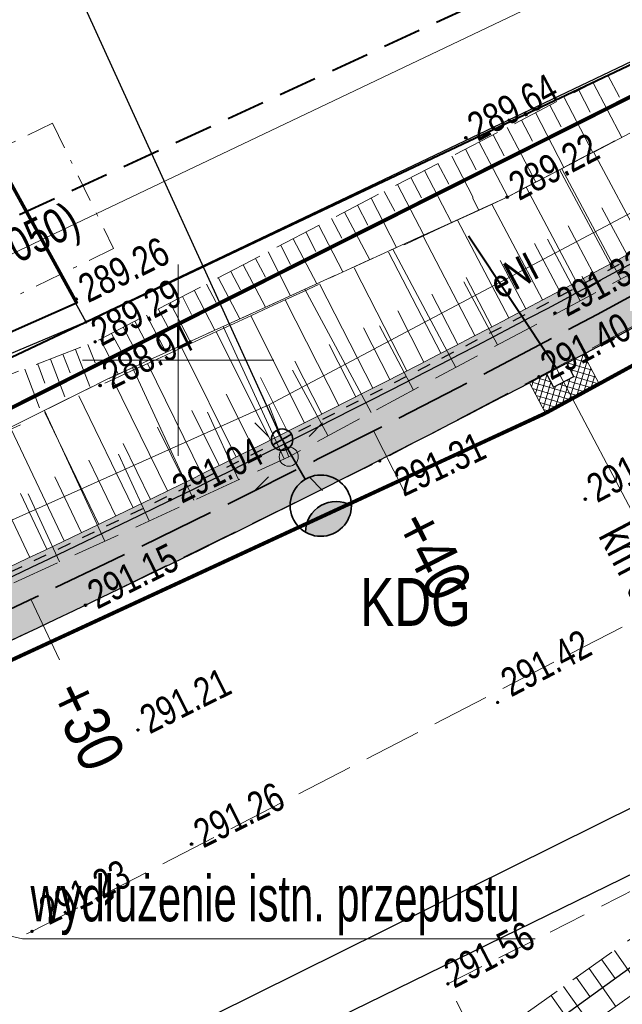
# Model space of a CAD drawing. Header units: metres. Extents: x 7437397 to 7437781, y 5556608 to 5556944.
# Tile 17 of 58: x 7437546 to 7437562, y 5556683 to 5556709. Entities that reach past the tile are written whole.
import ezdxf
from ezdxf.enums import TextEntityAlignment as Align

# ---------------------------------------------------------------- set-up
doc = ezdxf.new("R2010")
doc.units = ezdxf.units.M
doc.header["$MEASUREMENT"] = 0
for name, pattern in [('0.5_0.5', [1.5, 0.5, -0.5, 0.5]), ('314-500', [2.5, 2, -0.5]), ('BUBZ01-500', [1.75, 1.25, -0.5]), ('DGN Style 2', [6.14715, 3.68829, -2.45886]), ('DGN Style 3', [8.60601, 6.14715, -2.45886]), ('DGN Style 4', [0.717182, 0.358367, -0.179184, 0.000447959, -0.179184]), ('EGBU01-500', [1, 0.5, -0.5]), ('KTCR02-500', [1.5, 1, -0.5]), ('KTJZ01-500', [2, 1.5, -0.5])]:
    doc.linetypes.add(name, pattern=pattern)
doc.layers.get('0').update_dxf_attribs({"color": 250, "lineweight": 5})
for name, color, linetype, lineweight in [('203-Punkt załamania granicy działki nie stabilizowany', 7, 'Continuous', 5), ('_PROJ_WYMIARY', 7, 'Continuous', 9), ('_PROJ_ZAGOSPODAROWANIE', 7, 'Continuous', 13), ('ARCH_HATCH', 7, 'Continuous', 13), ('BUBZ01', 250, 'Continuous', 5), ('BUIB02_01', 250, 'Continuous', 5), ('D_kilometraz', 7, 'Continuous', 13), ('D_kraweznik', 7, 'Continuous', 30), ('D_obrzeze', 7, 'Continuous', 30), ('D_odwodnienie liniowe_wpust', 36, 'Continuous', 30), ('D_opisy', 7, 'Continuous', 13), ('D_pobocze', 7, 'Continuous', 13), ('D_skarpa', 7, 'DGN Style 3', 20), ('D_skarpa-symbol', 7, 'Continuous', 20), ('D_zakres', 7, 'DGN Style 2', 13), ('DS_nawierzchnia bitumiczna odtworzenie', 252, 'Continuous', 0), ('EGBD03', 250, 'Continuous', 5), ('EGBP04_03', 250, 'Continuous', 5), ('EGBU01', 250, 'Continuous', 5), ('Elektryka_kanalizacja_technologiczna', 240, '314-500', 35), ('Elektryka_oswietlenie_zewnetrzne', 1, 'Continuous', 35), ('elementy drogowe', 250, 'Continuous', 5), ('KTCR02', 250, 'Continuous', 5), ('KTJZ01', 250, 'Continuous', 5), ('KTKR01', 250, 'Continuous', 5), ('KTOK05_01', 250, 'Continuous', 5), ('latarnia na słupie lub maszcie (punkt)', 7, 'Continuous', 5), ('MPZP', 250, 'Continuous', 5), ('punkt wysokościowy sztuczny', 7, 'Continuous', 5), ('RTPW01', 250, 'Continuous', 5), ('RTPW02', 250, 'Continuous', 5), ('rzedne dla projektanta', 250, 'Continuous', 5), ('SUPE_01', 250, 'Continuous', 5), ('SUPT_01', 250, 'Continuous', 5), ('SUSM01', 250, 'Continuous', 5), ('SUSM04_01_E', 250, 'Continuous', 5), ('słup (punkt)', 7, 'Continuous', 5), ('Warstwa 3', 250, 'Continuous', 5), ('Warstwa1Kanalizacja deszczowa', 34, 'Continuous', 40)]:
    doc.layers.add(name, color=color, linetype=linetype, lineweight=lineweight)
doc.layers.add('D_balustrada', color=7, linetype='0.5_0.5', lineweight=30, true_color=0x00968f)
doc.styles.add('DROGI', font='arial.ttf', dxfattribs={"width": 0.55, "height": 1.25})
doc.styles.add('ROMANS', font='arial.ttf', dxfattribs={"width": 0.8})
doc.styles.get("Standard").update_dxf_attribs({"font": 'txt.shx', "width": 0.75})
doc.styles.add('Style-Arial Narrow', font='ARIALN.TTF')
doc.linetypes.add('KTOK05_01-500', pattern='A,3.75,[13,dgnlstyle-rozp_2015.shx,S=0.002778,R=0,X=0,Y=0],3.75', length=7.5)
doc.dimstyles.new('1-500', dxfattribs={"dimscale": 10, "dimtxt": 0.1, "dimasz": 0.07, "dimexe": 0, "dimexo": 0, "dimgap": 0.05, "dimtad": 1, "dimdec": 1, "dimrnd": 0.08, "dimzin": 0, "dimtxsty": 'ROMANS', "dimblk": 'ARCHTICK', "dimcen": 0.02, "dimdle": 0.1, "dimclrt": 256, "dimadec": 0, "dimazin": 0, "dimtfac": 0.666667, "dimtdec": 1, "dimtofl": 0, "dimtmove": 1, "dimatfit": 2, "dimfxl": 0, "dimtolj": 1, "dimtzin": 0, "dimarcsym": 0})
pattern_1 = [(50, (0, 0), (0.7172601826, -0.062752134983), [0.075, -0.825]), (355, (0, 0), (-0.138751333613, 0.7521921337), [0.06, -0.66]), (100.45144446, (0.0598, -0.0052), (0.578508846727, 0.68943999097), [0.063740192, -0.701142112]), (46.1842, (0, 0.2), (1.06724133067, -0.16551928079), [0.1125, -1.2375]), (96.63563549, (0.0889, 0.1862), (0.93466194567, 0.97411860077), [0.095610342, -1.05171376]), (351.18416399, (0, 0.2), (0.93466194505, 0.97411860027), [0.09, -0.990000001]), (21, (0.1, 0.15), (0.59690705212, -0.402618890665), [0.075, -0.825]), (326, (0.1, 0.15), (0.24331533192, 0.725150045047), [0.06, -0.66]), (71.45144474, (0.14974, 0.11645), (0.84022237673, 0.322531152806), [0.06374019, -0.701142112]), (37.5, (0, 0), (0.012159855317, 0.332893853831), [0, -0.652, 0, -0.67, 0, -0.6625]), (7.5, (0, 0), (0.263069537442, 0.394411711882), [0, -0.382, 0, -0.637, 0, -0.2525]), (327.5, (-0.223, 0), (0.5338224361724, -0.022554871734), [0, -0.25, 0, -0.78, 0, -1.035]), (317.5, (-0.323, 0), (0.583186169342, 0.100104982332), [0, -0.325, 0, -0.518, 0, -0.735])]

# ---------------------------------------------------------------- blocks, each defined once
blk = doc.blocks.new('203')
at = {"layer": '203-Punkt załamania granicy działki nie stabilizowany', "linetype": 'Continuous', "lineweight": 13}
h = blk.add_hatch(color=96, dxfattribs=at)
edge = h.paths.add_edge_path()
edge.add_arc((0, 0), 0.45, 0, 360)
blk = doc.blocks.new('PW02')
at = {"layer": 'punkt wysokościowy sztuczny', "linetype": 'Continuous', "lineweight": 13}
h = blk.add_hatch(color=0, dxfattribs=at)
edge = h.paths.add_edge_path()
edge.add_arc((0, 0), 0.45, 0, 360)
blk = doc.blocks.new('SM04')
at = {"layer": 'słup (punkt)', "color": 0, "linetype": 'Continuous', "lineweight": 13}
blk.add_circle((0, 0), 2.5, dxfattribs=at)
blk = doc.blocks.new('SM011')
at = {"layer": 'latarnia na słupie lub maszcie (punkt)', "color": 0, "linetype": 'Continuous', "lineweight": 13}
for p, q in [((-5.3, 5.31), (-8.83, 8.84)), ((5.31, 5.31), (8.84, 8.84)), ((-5.3, -5.3), (-8.83, -8.83)), ((5.31, -5.3), (8.84, -8.83))]:
    blk.add_line(p, q, dxfattribs=at)
blk = doc.blocks.new('slup_oswietleniowy_3')
h = blk.add_hatch(color=256)
h.dxf.hatch_style = 1
h.paths.add_polyline_path([(3, -0.866, 0.267949), (3.5, 0, 0.267949), (3, 0.866, 0.57735)])
for p, q in [((0, 0.35), (0, -0.35)), ((-0.35, 0), (1.5, 0))]:
    blk.add_line(p, q)
for centre, radius in [((2.5, 0), 1), ((0, 0), 0.35)]:
    blk.add_circle(centre, radius)
blk.add_arc((3.5, 0), 1, 120, 240)
blk = doc.blocks.new('_ArchTick')
at = {"color": 0, "linetype": 'ByBlock', "const_width": 0.15}
blk.add_lwpolyline([(-0.5, -0.5), (0.5, 0.5)], dxfattribs=at)
blk = doc.blocks.new('*D81')
at = {"layer": '_PROJ_WYMIARY', "color": 0, "lineweight": -2, "transparency": 16777216}
for p, q in [((7437519.185, 5556712.625), (7437594.059, 5556751.401)), ((7437606.252, 5556725.682), (7437593.171, 5556750.941)), ((7437533.154, 5556687.825), (7437520.073, 5556713.085))]:
    blk.add_line(p, q, dxfattribs=at)
at = {"layer": 'Defpoints', "color": 0}
for p in [(7437593.171, 5556750.941), (7437606.252, 5556725.682), (7437533.154, 5556687.825)]:
    blk.add_point(p, dxfattribs=at)
at = {"layer": '_PROJ_WYMIARY', "color": 0, "lineweight": -2, "transparency": 16777216, "xscale": 0.7000000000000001, "yscale": 0.7000000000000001, "zscale": 0.7000000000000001}
for p, rotation in [((7437593.171, 5556750.941), 27.37889478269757), ((7437520.073, 5556713.085), 207.3788947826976)]:
    blk.add_blockref('_ArchTick', p, dxfattribs=dict(at, rotation=rotation))
at = {"layer": '_PROJ_WYMIARY', "transparency": 16777216, "insert": (7437556.115, 5556732.991), "char_height": 1, "attachment_point": 5, "rotation": 27.3789, "style": 'ROMANS', "bg_fill": 3, "box_fill_scale": 1.25, "bg_fill_color": 256, "bg_fill_true_color": 13158600, "bg_fill_transparency": 0}
blk.add_mtext('\\A1;82,3', dxfattribs=at)
blk = doc.blocks.new('*D83')
at = {"layer": '_PROJ_WYMIARY', "color": 0, "lineweight": -2, "transparency": 16777216}
for p, q in [((7437515.174, 5556718.066), (7437539.548, 5556729.19)), ((7437552.718, 5556697.927), (7437538.639, 5556728.775)), ((7437530.164, 5556687.633), (7437516.084, 5556718.481))]:
    blk.add_line(p, q, dxfattribs=at)
at = {"layer": 'Defpoints', "color": 0}
for p in [(7437538.639, 5556728.775), (7437552.718, 5556697.927), (7437530.164, 5556687.633)]:
    blk.add_point(p, dxfattribs=at)
at = {"layer": '_PROJ_WYMIARY', "color": 0, "lineweight": -2, "transparency": 16777216, "xscale": 0.7000000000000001, "yscale": 0.7000000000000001, "zscale": 0.7000000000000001}
for p, rotation in [((7437538.639, 5556728.775), 24.5330001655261), ((7437516.084, 5556718.481), 204.5330001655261)]:
    blk.add_blockref('_ArchTick', p, dxfattribs=dict(at, rotation=rotation))
at = {"layer": '_PROJ_WYMIARY', "transparency": 16777216, "insert": (7437526.904, 5556724.63), "char_height": 1, "attachment_point": 5, "rotation": 24.533, "style": 'ROMANS', "bg_fill": 3, "box_fill_scale": 1.25, "bg_fill_color": 256, "bg_fill_true_color": 13158600, "bg_fill_transparency": 0}
blk.add_mtext('\\A1;24,8', dxfattribs=at)
blk = doc.blocks.new('*D84')
at = {"layer": '_PROJ_WYMIARY', "color": 0, "lineweight": -2, "transparency": 16777216}
for p, q in [((7437537.729, 5556728.36), (7437562.313, 5556739.581)), ((7437574.852, 5556709.699), (7437561.403, 5556739.165)), ((7437552.718, 5556697.927), (7437538.639, 5556728.775))]:
    blk.add_line(p, q, dxfattribs=at)
at = {"layer": 'Defpoints', "color": 0}
for p in [(7437561.403, 5556739.165), (7437574.852, 5556709.699), (7437552.718, 5556697.927)]:
    blk.add_point(p, dxfattribs=at)
at = {"layer": '_PROJ_WYMIARY', "color": 0, "lineweight": -2, "transparency": 16777216, "xscale": 0.7000000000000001, "yscale": 0.7000000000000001, "zscale": 0.7000000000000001}
for p, rotation in [((7437561.403, 5556739.165), 24.53300016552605), ((7437538.639, 5556728.775), 204.533000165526)]:
    blk.add_blockref('_ArchTick', p, dxfattribs=dict(at, rotation=rotation))
at = {"layer": '_PROJ_WYMIARY', "transparency": 16777216, "insert": (7437549.564, 5556734.972), "char_height": 1, "attachment_point": 5, "rotation": 24.533, "style": 'ROMANS', "bg_fill": 3, "box_fill_scale": 1.25, "bg_fill_color": 256, "bg_fill_true_color": 13158600, "bg_fill_transparency": 0}
blk.add_mtext('\\A1;25,0', dxfattribs=at)

msp = doc.modelspace()

# ---------------------------------------------------------------- hatches: boundary and pattern name
at = {"layer": '_PROJ_ZAGOSPODAROWANIE'}
h = msp.add_hatch(dxfattribs=at)
h.set_pattern_fill('AR-CONC', color=251, scale=0.1, style=0)
h.set_pattern_definition(pattern_1)
h.paths.add_polyline_path([(7437562.283, 5556703.048, -0.023893), (7437532.299, 5556688.645), (7437530.681, 5556687.961, -0.394504), (7437522.668, 5556690.9), (7437522.022, 5556692.179), (7437521.799, 5556692.066), (7437522.445, 5556690.787, 0.394504), (7437530.778, 5556687.731), (7437532.396, 5556688.415, 0.023893), (7437562.402, 5556702.828), (7437593.223, 5556719.488), (7437593.104, 5556719.708)])
h = msp.add_hatch(dxfattribs=at)
h.set_pattern_fill('AR-CONC', color=250, scale=0.1, style=0)
h.set_pattern_definition(pattern_1)
h.paths.add_polyline_path([(7437562.283, 5556703.048, -0.023893), (7437532.299, 5556688.645), (7437530.681, 5556687.961, -0.394504), (7437522.668, 5556690.9), (7437521.806, 5556692.07), (7437521.799, 5556692.066), (7437522.445, 5556690.787, 0.394504), (7437530.778, 5556687.731), (7437532.396, 5556688.415, 0.023893), (7437562.402, 5556702.828), (7437593.223, 5556719.488), (7437593.104, 5556719.708)])
at = {"layer": 'ARCH_HATCH', "linetype": 'Continuous', "lineweight": 25, "true_color": 0x97999b}
h = msp.add_hatch(color=253, dxfattribs=at)
h.dxf.hatch_style = 1
h.paths.add_polyline_path([(7437562.402, 5556702.828, -0.023893), (7437532.396, 5556688.415), (7437530.778, 5556687.731, -0.394504), (7437522.445, 5556690.787), (7437521.799, 5556692.066), (7437520.46, 5556691.39), (7437521.106, 5556690.111, 0.394504), (7437531.362, 5556686.349), (7437532.98, 5556687.034, 0.021064), (7437559.623, 5556699.646), (7437559.623, 5556699.646), (7437559.888, 5556699.785, 0.002613), (7437563.116, 5556701.508), (7437592.616, 5556717.455), (7437593.223, 5556719.488)])
at = {"layer": 'DS_nawierzchnia bitumiczna odtworzenie'}
h = msp.add_hatch(dxfattribs=at)
h.set_pattern_fill('CROSSHATCH', color=256, style=0, pattern_type=2)
h.set_pattern_definition([(73.467, (7437560.36012, 5556699.40724), (-0.143798, 0.042686), []), (343.467, (7437560.36012, 5556699.40724), (0.042686, 0.143798), [])])
h.paths.add_polyline_path([(7437560.154, 5556699.925), (7437560.154, 5556699.925), (7437560.34, 5556699.571), (7437559.809, 5556699.292), (7437559.623, 5556699.646, -0.000357), (7437559.18, 5556699.413), (7437559.6, 5556698.616), (7437561.016, 5556699.362), (7437560.596, 5556700.159, -0.000357)])

# ---------------------------------------------------------------- linework, layer by layer
at = {"layer": '_PROJ_WYMIARY'}
msp.add_lwpolyline([(7437523.128, 5556690.132), (7437545.934, 5556684.885), (7437559.331, 5556684.885)], dxfattribs=at)
at = {"layer": 'BUBZ01', "color": 7, "linetype": 'Continuous', "lineweight": 13, "flags": 128}
for points in [[(7437561.23, 5556707.45), (7437561.53, 5556706.87)], [(7437560.85, 5556707.25), (7437561.596, 5556705.82)], [(7437560.47, 5556707.05), (7437560.77, 5556706.48)], [(7437559.71, 5556706.66), (7437560.01, 5556706.1)], [(7437560.09, 5556706.86), (7437560.834, 5556705.423)], [(7437559.34, 5556706.47), (7437560.079, 5556705.03)], [(7437558.97, 5556706.27), (7437559.26, 5556705.72)], [(7437558.23, 5556705.89), (7437558.52, 5556705.34)], [(7437558.6, 5556706.08), (7437559.348, 5556704.649)], [(7437557.87, 5556705.7), (7437558.619, 5556704.268)], [(7437557.51, 5556705.51), (7437557.79, 5556704.97)], [(7437556.79, 5556705.14), (7437557.07, 5556704.6)], [(7437557.15, 5556705.33), (7437557.71, 5556704.25)], [(7437556.44, 5556704.96), (7437557.141, 5556703.596)], [(7437555.73, 5556704.59), (7437556.422, 5556703.269)], [(7437556.08, 5556704.77), (7437556.36, 5556704.24)], [(7437555.38, 5556704.41), (7437555.66, 5556703.89)], [(7437555.04, 5556704.23), (7437555.708, 5556702.944)], [(7437557.86, 5556703.923), (7437557.69, 5556704.24)], [(7437554.35, 5556703.87), (7437555.009, 5556702.626)], [(7437554.69, 5556704.05), (7437554.96, 5556703.53)], [(7437554.01, 5556703.7), (7437554.28, 5556703.19)], [(7437553.34, 5556703.35), (7437553.6, 5556702.84)], [(7437553.68, 5556703.52), (7437554.305, 5556702.306)], [(7437553.01, 5556703.17), (7437553.621, 5556701.995)], [(7437552.35, 5556702.83), (7437552.94, 5556701.685)], [(7437552.68, 5556703), (7437552.94, 5556702.5)], [(7437557.26, 5556699.81), (7437555.609, 5556702.899)], [(7437552.02, 5556702.66), (7437552.28, 5556702.17)], [(7437551.38, 5556702.32), (7437551.63, 5556701.84)], [(7437551.7, 5556702.49), (7437552.281, 5556701.385)], [(7437551.05, 5556702.16), (7437551.616, 5556701.083)], [(7437558.35, 5556700.4), (7437557.47, 5556702.05)], [(7437550.42, 5556701.83), (7437550.96, 5556700.784)], [(7437550.74, 5556701.99), (7437550.99, 5556701.51)], [(7437555.04, 5556698.63), (7437553.31, 5556701.853)], [(7437549.79, 5556701.5), (7437550.316, 5556700.491)], [(7437550.11, 5556701.66), (7437550.35, 5556701.19)], [(7437549.48, 5556701.34), (7437549.73, 5556700.87)], [(7437548.87, 5556701.02), (7437549.11, 5556700.56)], [(7437549.17, 5556701.18), (7437549.684, 5556700.204)], [(7437548.56, 5556700.86), (7437549.04, 5556699.95)], [(7437552.77, 5556697.42), (7437551.175, 5556700.882)], [(7437556.15, 5556699.22), (7437555.26, 5556700.9)], [(7437547.96, 5556700.55), (7437548.43, 5556699.64)], [(7437548.26, 5556700.7), (7437548.5, 5556700.25)], [(7437547.32, 5556700.28), (7437547.69, 5556699.31)], [(7437547.64, 5556700.41), (7437547.83, 5556699.93)], [(7437546.66, 5556700.03), (7437547.04, 5556699.04)], [(7437546.99, 5556700.16), (7437547.18, 5556699.67)], [(7437545.99, 5556699.77), (7437546.38, 5556698.76)], [(7437546.33, 5556699.9), (7437546.52, 5556699.4)], [(7437550.41, 5556696.34), (7437548.801, 5556699.829)], [(7437553.91, 5556698.03), (7437552.99, 5556699.74)], [(7437548.08, 5556695.27), (7437546.511, 5556698.69)], [(7437551.58, 5556696.88), (7437550.77, 5556698.64)], [(7437549.24, 5556695.8), (7437548.44, 5556697.55)], [(7437546.9, 5556694.73), (7437546.08, 5556696.51)], [(7437561.4, 5556684.58), (7437562.1, 5556683.59)], [(7437561.07, 5556684.34), (7437561.42, 5556683.85)], [(7437560.74, 5556684.11), (7437561.44, 5556683.12)], [(7437560.4, 5556683.88), (7437560.76, 5556683.38)], [(7437560.07, 5556683.64), (7437560.78, 5556682.65)], [(7437559.74, 5556683.41), (7437560.1, 5556682.91)]]:
    msp.add_lwpolyline(points, dxfattribs=at)
at = {"layer": 'BUBZ01', "color": 7, "linetype": 'BUBZ01-500', "lineweight": 13, "flags": 128}
for points in [[(7437555.54, 5556678.94), (7437554.3, 5556679.55), (7437564.94, 5556687.09), (7437572.62, 5556693.02), (7437576.97, 5556698.63), (7437577.76, 5556697.74), (7437573.36, 5556691.57), (7437555.54, 5556678.94)], [(7437577.76, 5556697.74), (7437578.63, 5556697.21), (7437574.37, 5556690.27), (7437554.88, 5556677.9), (7437555.54, 5556678.94), (7437573.36, 5556691.57), (7437577.76, 5556697.74)]]:
    msp.add_lwpolyline(points, close=True, dxfattribs=at)
at = {"layer": 'D_kilometraz', "flags": 128}
for points in [[(7437555.902, 5556696.594), (7437555.109, 5556698.154)], [(7437546.901, 5556692.173), (7437546.152, 5556693.755)]]:
    msp.add_lwpolyline(points, dxfattribs=at)
at = {"layer": 'D_kraweznik'}
msp.add_arc((7437396.683, 5557009.404), 350, 292.91854, 298.39337, dxfattribs=at)
at = {"layer": 'D_odwodnienie liniowe_wpust', "flags": 128}
msp.add_lwpolyline([(7437559.809, 5556699.292), (7437560.34, 5556699.571), (7437560.154, 5556699.925), (7437559.623, 5556699.646), (7437559.809, 5556699.292)], close=True, dxfattribs=at)
at = {"layer": 'D_opisy'}
msp.add_line((7437559.888, 5556699.785), (7437565.647, 5556688.861), dxfattribs=at)
at = {"layer": 'D_skarpa-symbol', "flags": 128}
for points in [[(7437562.172, 5556702.988), (7437560.852, 5556705.441)], [(7437559.526, 5556701.575), (7437558.202, 5556704.076)], [(7437561.731, 5556702.751), (7437561.07, 5556703.98)], [(7437558.642, 5556701.107), (7437557.303, 5556703.66)], [(7437557.755, 5556700.644), (7437556.4, 5556703.243)], [(7437559.968, 5556701.808), (7437559.31, 5556703.048)], [(7437556.868, 5556700.182), (7437555.5, 5556702.826)], [(7437559.084, 5556701.341), (7437558.418, 5556702.604)], [(7437555.979, 5556699.725), (7437554.598, 5556702.41)], [(7437558.198, 5556700.876), (7437557.526, 5556702.164)], [(7437555.09, 5556699.267), (7437553.697, 5556701.993)], [(7437554.198, 5556698.815), (7437552.797, 5556701.577)], [(7437557.312, 5556700.413), (7437556.631, 5556701.724)], [(7437556.424, 5556699.953), (7437555.738, 5556701.286)], [(7437553.306, 5556698.363), (7437551.896, 5556701.16)], [(7437552.412, 5556697.915), (7437550.997, 5556700.745)], [(7437555.535, 5556699.496), (7437554.841, 5556700.849)], [(7437551.517, 5556697.469), (7437550.095, 5556700.327)], [(7437554.644, 5556699.041), (7437553.947, 5556700.413)], [(7437553.752, 5556698.589), (7437553.05, 5556699.979)], [(7437550.621, 5556697.026), (7437549.198, 5556699.912)], [(7437549.723, 5556696.585), (7437548.295, 5556699.495)], [(7437552.859, 5556698.138), (7437552.154, 5556699.546)], [(7437548.824, 5556696.147), (7437547.406, 5556699.067)], [(7437551.965, 5556697.692), (7437551.256, 5556699.114)], [(7437551.069, 5556697.246), (7437550.359, 5556698.684)], [(7437547.924, 5556695.711), (7437546.517, 5556698.63)], [(7437547.023, 5556695.278), (7437545.632, 5556698.196)], [(7437550.172, 5556696.805), (7437549.46, 5556698.255)], [(7437546.12, 5556694.848), (7437544.738, 5556697.756)], [(7437549.274, 5556696.365), (7437548.562, 5556697.826)], [(7437548.374, 5556695.929), (7437547.668, 5556697.389)], [(7437547.474, 5556695.493), (7437546.774, 5556696.953)], [(7437546.571, 5556695.063), (7437545.877, 5556696.519)]]:
    msp.add_lwpolyline(points, dxfattribs=at)
at = {"layer": 'D_zakres', "flags": 128}
msp.add_lwpolyline([(7437559.18, 5556699.413), (7437559.6, 5556698.616), (7437561.016, 5556699.362), (7437560.596, 5556700.159)], dxfattribs=at)
at = {"layer": 'EGBD03', "color": 114, "linetype": 'Continuous', "lineweight": 30, "true_color": 0x00b140, "flags": 128}
for points in [[(7437532.098, 5556729.132), (7437547.59, 5556701)], [(7437527.7, 5556692.63), (7437547.59, 5556701)], [(7437549.89, 5556680.73), (7437584.26, 5556697.53)], [(7437553.19, 5556677.9), (7437564.3, 5556685.93)]]:
    msp.add_lwpolyline(points, dxfattribs=at)
at = {"layer": 'EGBU01', "color": 96, "linetype": 'EGBU01-500', "lineweight": 13, "flags": 128}
for points in [[(7437547.59, 5556701), (7437548.13, 5556701.26)], [(7437548.13, 5556701.26), (7437547.59, 5556701)], [(7437527.7, 5556692.63), (7437547.59, 5556701)], [(7437547.59, 5556701), (7437527.7, 5556692.63)]]:
    msp.add_lwpolyline(points, dxfattribs=at)
at = {"layer": 'elementy drogowe', "color": 7, "linetype": 'Continuous', "lineweight": 13, "ltscale": 10, "flags": 128}
msp.add_lwpolyline([(7437560.546, 5556702.194), (7437560.721, 5556701.891), (7437561.046, 5556702.078)], dxfattribs=at)
at = {"layer": 'KTCR02', "color": 7, "linetype": 'KTCR02-500', "lineweight": 13, "flags": 128}
msp.add_lwpolyline([(7437576.91, 5556698.6), (7437575.21, 5556697.2), (7437568.98, 5556691.34), (7437565.71, 5556688.51), (7437562.86, 5556686.65), (7437557.05, 5556683.71), (7437557.69, 5556682.42), (7437553.22, 5556680.18), (7437552.61, 5556681.5), (7437549.38, 5556679.96), (7437545.37, 5556678.26), (7437542.6, 5556677.35), (7437533.32, 5556674.74)], dxfattribs=at)
at = {"layer": 'KTKR01', "color": 7, "linetype": 'Continuous', "lineweight": 30, "flags": 128}
msp.add_lwpolyline([(7437509.93, 5556671.34), (7437513.74, 5556672.37), (7437516.19, 5556672.93), (7437525.36, 5556674.85), (7437534.27, 5556677.12), (7437543.86, 5556679.82), (7437547.6, 5556681.25), (7437562.05, 5556688.41), (7437564.55, 5556690.07), (7437567.61, 5556692.67), (7437574.17, 5556698.83), (7437574.91, 5556699.49), (7437575.69, 5556700.12)], dxfattribs=at)
at = {"layer": 'KTOK05_01', "color": 7, "linetype": 'KTOK05_01-500', "lineweight": 40, "flags": 128}
msp.add_lwpolyline([(7437532.153, 5556729.161), (7437547.36, 5556701.5), (7437527.72, 5556692.81), (7437525.62, 5556692.53), (7437523.63, 5556693.08), (7437521.96, 5556694.22), (7437517.2, 5556703.54), (7437514.83, 5556707.82), (7437509.814, 5556717.461)], dxfattribs=at)
at = {"layer": 'rzedne dla projektanta', "color": 7, "linetype": 'Continuous', "lineweight": 40}
for centre in [(7437557.52, 5556705.81), (7437558.6, 5556704.26), (7437547.34, 5556701.6), (7437559.85, 5556701.23), (7437559.43, 5556699.57), (7437547.96, 5556699.34), (7437549.79, 5556696.36), (7437560.64, 5556696.37), (7437547.58, 5556693.6), (7437548.95, 5556690.34), (7437550.35, 5556687.36)]:
    msp.add_circle(centre, 0.0225, dxfattribs=at)
at = {"layer": 'SUPE_01', "color": 1, "linetype": 'Continuous', "lineweight": 13}
msp.add_line((7437552.37, 5556698.835), (7437552.89, 5556697.48), dxfattribs=at)
at = {"layer": 'Warstwa 3', "color": 7, "linetype": 'Continuous', "lineweight": 0}
for p, q in [((7437550, 5556702.5), (7437550, 5556697.5)), ((7437547.5, 5556700), (7437552.5, 5556700))]:
    msp.add_line(p, q, dxfattribs=at)
at = {"layer": 'Warstwa1Kanalizacja deszczowa'}
msp.add_line((7437559.888, 5556699.785), (7437557.587, 5556703.239), dxfattribs=at)

# ---------------------------------------------------------------- block references
at = {"layer": 'EGBP04_03', "color": 96, "linetype": 'Continuous', "lineweight": 13, "xscale": 0.1, "yscale": 0.1, "zscale": 0.1}
msp.add_blockref('203', (7437547.59, 5556701), dxfattribs=at)
at = {"layer": 'Elektryka_oswietlenie_zewnetrzne', "linetype": 'Continuous', "xscale": 0.8, "yscale": 0.8, "zscale": 0.001, "rotation": 300.3159171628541}
msp.add_blockref('slup_oswietleniowy_3', (7437552.718, 5556697.927), dxfattribs=at)
at = {"layer": 'RTPW02', "color": 7, "linetype": 'Continuous', "lineweight": 13, "xscale": 0.1, "yscale": 0.1, "zscale": 0.1}
for p in [(7437547.83, 5556700.48), (7437555.27, 5556697.37), (7437558.35, 5556691.06), (7437546.18, 5556685.08), (7437557.05, 5556683.71)]:
    msp.add_blockref('PW02', p, dxfattribs=at)
at = {"layer": 'SUSM01', "color": 7, "linetype": 'Continuous', "lineweight": 13, "xscale": 0.1, "yscale": 0.1, "zscale": 0.1}
msp.add_blockref('SM011', (7437552.89, 5556697.48), dxfattribs=at)
at = {"layer": 'SUSM04_01_E', "color": 7, "linetype": 'Continuous', "lineweight": 13, "xscale": 0.1, "yscale": 0.1, "zscale": 0.1}
msp.add_blockref('SM04', (7437552.89, 5556697.48), dxfattribs=at)

# ---------------------------------------------------------------- texts
at = {"layer": '_PROJ_WYMIARY', "style": 'DROGI', "width": 0.65}
msp.add_text('wydłużenie istn. przepustu', height=1.2, dxfattribs=at).set_placement((7437546.142, 5556685.343))
at = {"layer": 'D_kilometraz', "char_height": 1.2, "attachment_point": 4, "line_spacing_factor": 1.6, "style": 'Style-Arial Narrow'}
for s, insert, rotation in [('+40', (7437556.129, 5556695.949), 296.976), ('+30', (7437547.115, 5556691.522), 295.339)]:
    msp.add_mtext(s, dxfattribs=dict(at, insert=insert, rotation=rotation))
at = {"layer": 'D_opisy', "char_height": 0.9, "attachment_point": 1}
for s, insert, rotation in [('\\pt11;{\\fArial|b0|i0|c0|p39;Początek projektowanego chodnika\\Pkm 0+000 (km 1+133.43, odc. ref. 050)}', (7437531.809, 5556698.343), 26.078), ('\\pt11;\\fArial|b0|i0|c238238|p39;Projektowany wpust\\Pkm 0+045', (7437563.091, 5556696.542), 297.7945)]:
    msp.add_mtext(s, dxfattribs=dict(at, insert=insert, rotation=rotation))
at = {"layer": 'MPZP', "color": 212, "linetype": 'Continuous', "lineweight": 30, "insert": (7437554.755, 5556693.043), "char_height": 1.25, "attachment_point": 7, "line_spacing_factor": 0.6}
msp.add_mtext('\\FWORKING_1250;\\H1x;\\W0.8;KDG', dxfattribs=at)
at = {"layer": 'RTPW01', "color": 7, "linetype": 'Continuous', "lineweight": 13, "char_height": 0.75, "attachment_point": 7, "line_spacing_factor": 0.6}
for s, insert, rotation in [('\\FWORKING_1250;\\H1x;\\W0.8;289.29', (7437547.997, 5556700.339), 27.923), ('\\FWORKING_1250;\\H1x;\\W0.8;291.31', (7437555.897, 5556696.414), 25.274), ('\\FWORKING_1250;\\H1x;\\W0.8;291.42', (7437558.706, 5556691.179), 27.718), ('\\FWORKING_1250;\\H1x;\\W0.8;291.23', (7437546.62, 5556685.225), 26.025), ('\\FWORKING_1250;\\H1x;\\W0.8;291.56', (7437557.215, 5556683.568), 27.468)]:
    msp.add_mtext(s, dxfattribs=dict(at, insert=insert, rotation=rotation))
at = {"layer": 'rzedne dla projektanta', "color": 7, "linetype": 'Continuous', "lineweight": 0, "char_height": 0.75, "attachment_point": 7, "line_spacing_factor": 0.6}
for s, insert, rotation in [('\\FWORKING_1250;\\H1x;\\W0.8; 289.64', (7437557.637, 5556705.589), 27.9221), ('\\FWORKING_1250;\\H1x;\\W0.8; 289.22', (7437558.717, 5556704.039), 27.9221), ('\\FWORKING_1250;\\H1x;\\W0.8; 289.26', (7437547.451, 5556701.376), 26.4584), ('\\FWORKING_1250;\\H1x;\\W0.8; 291.40', (7437559.547, 5556699.349), 27.9221), ('\\FWORKING_1250;\\H1x;\\W0.8; 288.94', (7437548.071, 5556699.116), 26.4584), ('\\FWORKING_1250;\\H1x;\\W0.8; 291.46', (7437560.757, 5556696.149), 27.9221), ('\\FWORKING_1250;\\H1x;\\W0.8; 291.04', (7437549.901, 5556696.136), 26.4584), ('\\FWORKING_1250;\\H1x;\\W0.8; 291.15', (7437547.691, 5556693.376), 26.4584), ('\\FWORKING_1250;\\H1x;\\W0.8; 291.21', (7437549.061, 5556690.116), 26.4584), ('\\FWORKING_1250;\\H1x;\\W0.8; 291.26', (7437550.461, 5556687.136), 26.4584)]:
    msp.add_mtext(s, dxfattribs=dict(at, insert=insert, rotation=rotation))
at = {"layer": 'SUPE_01', "color": 1, "linetype": 'Continuous', "lineweight": 13, "width": 0.8}
msp.add_text('eNI', height=0.75, rotation=27.9465, dxfattribs=at).set_placement((7437558.753, 5556702.221), align=Align.MIDDLE_CENTER)

# ---------------------------------------------------------------- next in the draw order: wipeouts: each hides what was drawn before it
at = {"color": 7, "linetype": 'Continuous', "lineweight": 13, "ltscale": 10}
msp.add_wipeout([(7437560.221, 5556702.007), (7437560.222, 5556702.758), (7437560.872, 5556702.381)], dxfattribs=at).dxf.layer = 'elementy drogowe'

# ---------------------------------------------------------------- next in the draw order: linework, layer by layer
at = {"layer": '_PROJ_ZAGOSPODAROWANIE', "color": 132, "linetype": '314-500', "true_color": 0x00c1d5}
for points in [[(7437686.039, 5556767.721, 0.1, 0.1, 0), (7437559.6, 5556698.616, 0, 0, 0)], [(7437559.6, 5556698.616, 0.1, 0.1, 0), (7437527.66, 5556683.855, 0.1, 0.1, 0), (7437508.206, 5556678.413, 0.1, 0.1, 0), (7437510.901, 5556669.437, 0.1, 0.1, 0), (7437507.748, 5556668.781, 0.1, 0.1, 0), (7437504.702, 5556678.037, 0.1, 0.1, 0), (7437490.9, 5556677.26, 0.1, 0.1, 0), (7437483.805, 5556682.481, 0.1, 0.1, 0), (7437514.47, 5556687.46, 0.1, 0.1, 0), (7437513.685, 5556688.995, 0.1, 0.1, 0), (7437521.799, 5556692.066, 0.1, 0.1, 0), (7437522.86, 5556690.63, 0.1, 0.1, 0), (7437527.801, 5556691.03, 0.1, 0.1, 0), (7437535.451, 5556693.636, 0.1, 0.1, 0), (7437587.796, 5556719.928, 0.1, 0.1, 0)]]:
    msp.add_lwpolyline(points, format="xyseb", dxfattribs=at)
at = {"layer": 'BUBZ01', "color": 7, "linetype": 'BUBZ01-500', "lineweight": 13, "flags": 128}
msp.add_lwpolyline([(7437528.318, 5556692.995), (7437547.83, 5556700.48), (7437576.23, 5556715.25), (7437589.02, 5556721.32), (7437589.43, 5556720.35), (7437575.67, 5556713.15), (7437558.6, 5556704.26), (7437548.16, 5556699.51), (7437535.53, 5556693.23), (7437528.982, 5556691.059)], dxfattribs=at)
msp.add_lwpolyline([(7437524.04, 5556689.42), (7437535.53, 5556693.23), (7437548.16, 5556699.51), (7437558.6, 5556704.26), (7437575.67, 5556713.15), (7437589.43, 5556720.35), (7437590.07, 5556719.5), (7437590.16, 5556717.95), (7437574.86, 5556709.22), (7437552.89, 5556697.48), (7437530.34, 5556687.12), (7437524.27, 5556688.21), (7437524.04, 5556689.42)], close=True, dxfattribs=at)
at = {"layer": 'BUBZ01', "color": 7, "linetype": 'Continuous', "lineweight": 13, "flags": 128}
for points in [[(7437561.57, 5556702.12), (7437560.025, 5556705.002)], [(7437560.51, 5556701.55), (7437559.65, 5556703.16)]]:
    msp.add_lwpolyline(points, dxfattribs=at)
at = {"layer": 'BUIB02_01', "color": 212, "linetype": 'Continuous', "lineweight": 40, "flags": 128}
msp.add_lwpolyline([(7437471.018, 5556680.168), (7437490.105, 5556682.798), (7437506.941, 5556685.963), (7437514.516, 5556687.29), (7437530.92, 5556693.586), (7437543.72, 5556699.172), (7437579.76, 5556716.205), (7437631.582, 5556743.722), (7437615.039, 5556772.576)], dxfattribs=at)
at = {"layer": 'D_balustrada', "ltscale": 0.7, "flags": 128}
msp.add_lwpolyline([(7437521.799, 5556692.066), (7437522.557, 5556690.843, 0.394504), (7437530.729, 5556687.846), (7437532.348, 5556688.53, 0.023893), (7437562.343, 5556702.938), (7437590.074, 5556717.928), (7437590.026, 5556719.569)], format="xyb", dxfattribs=at)
at = {"layer": 'D_obrzeze'}
msp.add_arc((7437396.683, 5557009.404), 348.5, 292.91854, 298.39337, dxfattribs=at)
at = {"layer": 'D_pobocze', "flags": 128}
msp.add_lwpolyline([(7437522.668, 5556690.9, 0.394504), (7437530.681, 5556687.961), (7437532.299, 5556688.645, 0.023893), (7437562.283, 5556703.048), (7437593.104, 5556719.708)], format="xyb", dxfattribs=at)
at = {"layer": 'D_skarpa', "flags": 128}
msp.add_lwpolyline([(7437524.288, 5556689.548), (7437524.714, 5556689.687), (7437525.28, 5556689.873), (7437525.75, 5556690.027), (7437526.151, 5556690.158), (7437526.498, 5556690.272), (7437526.804, 5556690.372), (7437527.078, 5556690.462), (7437527.326, 5556690.543), (7437527.555, 5556690.618), (7437527.767, 5556690.687), (7437527.965, 5556690.752), (7437528.153, 5556690.814), (7437528.333, 5556690.873), (7437528.506, 5556690.929), (7437528.675, 5556690.985), (7437528.84, 5556691.039), (7437529.003, 5556691.092), (7437529.165, 5556691.145), (7437529.354, 5556691.207), (7437529.831, 5556691.363), (7437530.308, 5556691.52), (7437530.785, 5556691.676), (7437531.258, 5556691.831), (7437531.728, 5556691.985), (7437532.198, 5556692.139), (7437532.668, 5556692.293), (7437533.138, 5556692.447), (7437533.609, 5556692.601), (7437534.079, 5556692.755), (7437534.55, 5556692.909), (7437535.021, 5556693.063), (7437535.492, 5556693.218), (7437535.937, 5556693.43), (7437536.38, 5556693.648), (7437536.823, 5556693.866), (7437537.266, 5556694.083), (7437537.709, 5556694.301), (7437538.152, 5556694.519), (7437538.595, 5556694.737), (7437539.038, 5556694.954), (7437539.48, 5556695.172), (7437539.923, 5556695.389), (7437540.366, 5556695.607), (7437540.808, 5556695.825), (7437541.251, 5556696.042), (7437541.693, 5556696.26), (7437542.136, 5556696.477), (7437542.579, 5556696.695), (7437543.021, 5556696.912), (7437543.463, 5556697.13), (7437543.906, 5556697.347), (7437544.348, 5556697.565), (7437544.791, 5556697.782), (7437545.233, 5556698), (7437545.675, 5556698.217), (7437546.118, 5556698.434), (7437546.56, 5556698.652), (7437547.002, 5556698.869), (7437547.445, 5556699.087), (7437547.887, 5556699.304), (7437548.334, 5556699.513), (7437548.781, 5556699.72), (7437549.229, 5556699.927), (7437549.676, 5556700.134), (7437550.124, 5556700.341), (7437550.571, 5556700.548), (7437551.019, 5556700.755), (7437551.467, 5556700.962), (7437551.914, 5556701.169), (7437552.362, 5556701.376), (7437552.81, 5556701.583), (7437553.258, 5556701.79), (7437553.706, 5556701.997), (7437554.154, 5556702.204), (7437554.602, 5556702.411), (7437555.05, 5556702.618), (7437555.498, 5556702.826), (7437555.946, 5556703.033), (7437556.394, 5556703.24), (7437556.843, 5556703.447), (7437557.291, 5556703.655), (7437557.739, 5556703.862), (7437558.188, 5556704.069), (7437558.636, 5556704.279), (7437559.073, 5556704.508), (7437559.51, 5556704.737), (7437559.947, 5556704.966), (7437560.384, 5556705.196), (7437560.821, 5556705.425), (7437561.262, 5556705.656), (7437561.705, 5556705.888), (7437562.147, 5556706.121), (7437562.59, 5556706.353), (7437563.033, 5556706.585), (7437563.476, 5556706.817), (7437563.919, 5556707.05), (7437564.362, 5556707.282), (7437564.804, 5556707.514), (7437565.247, 5556707.746), (7437565.69, 5556707.979), (7437566.133, 5556708.211), (7437566.576, 5556708.443), (7437567.019, 5556708.676), (7437567.461, 5556708.908), (7437567.904, 5556709.14), (7437568.347, 5556709.372), (7437568.79, 5556709.605), (7437569.233, 5556709.837), (7437569.676, 5556710.069), (7437570.121, 5556710.297), (7437570.565, 5556710.526), (7437571.01, 5556710.755), (7437571.455, 5556710.983), (7437571.9, 5556711.212), (7437572.344, 5556711.441), (7437572.789, 5556711.669), (7437573.234, 5556711.898), (7437573.679, 5556712.126), (7437574.124, 5556712.355), (7437574.568, 5556712.584), (7437575.013, 5556712.812), (7437575.458, 5556713.041), (7437575.908, 5556713.259), (7437576.364, 5556713.468), (7437576.82, 5556713.676), (7437577.275, 5556713.885), (7437577.731, 5556714.094), (7437578.186, 5556714.302), (7437578.642, 5556714.511), (7437579.097, 5556714.72), (7437579.553, 5556714.928), (7437580.009, 5556715.137), (7437580.463, 5556715.349), (7437580.897, 5556715.596), (7437581.331, 5556715.844), (7437581.766, 5556716.092), (7437582.2, 5556716.34), (7437582.635, 5556716.588), (7437583.069, 5556716.836), (7437583.504, 5556717.083), (7437583.938, 5556717.331), (7437584.372, 5556717.579), (7437584.807, 5556717.827), (7437585.241, 5556718.075), (7437585.676, 5556718.322), (7437586.11, 5556718.57), (7437586.544, 5556718.818), (7437586.979, 5556719.066), (7437587.413, 5556719.314), (7437587.848, 5556719.562), (7437588.282, 5556719.809), (7437588.716, 5556720.057), (7437589.151, 5556720.305), (7437589.223, 5556720.346)], dxfattribs=at)
at = {"layer": 'D_skarpa-symbol', "flags": 128}
for points in [[(7437561.291, 5556702.515), (7437559.97, 5556704.978)], [(7437560.41, 5556702.042), (7437559.091, 5556704.518)], [(7437560.85, 5556702.278), (7437560.189, 5556703.512)]]:
    msp.add_lwpolyline(points, dxfattribs=at)
at = {"layer": 'EGBD03', "color": 114, "linetype": 'Continuous', "lineweight": 30, "true_color": 0x00b140, "flags": 128}
msp.add_lwpolyline([(7437574.98, 5556714.07), (7437547.59, 5556701)], dxfattribs=at)
at = {"layer": 'EGBU01', "color": 96, "linetype": 'EGBU01-500', "lineweight": 13, "flags": 128}
for points in [[(7437548.13, 5556701.26), (7437574.98, 5556714.07)], [(7437574.98, 5556714.07), (7437548.13, 5556701.26)]]:
    msp.add_lwpolyline(points, dxfattribs=at)
at = {"layer": 'Elektryka_kanalizacja_technologiczna'}
msp.add_arc((7437396.683, 5557009.404), 349.25, 292.99537, 298.39337, dxfattribs=at)
at = {"layer": 'KTJZ01', "color": 7, "linetype": 'KTJZ01-500', "lineweight": 13, "flags": 128}
msp.add_lwpolyline([(7437487.24, 5556665.88), (7437500.01, 5556668.65), (7437509.93, 5556671.34), (7437514.81, 5556672.66), (7437528.54, 5556677.57), (7437546.18, 5556685.08), (7437562.31, 5556693.39), (7437575.78, 5556700.17), (7437584.6, 5556705.2), (7437599.33, 5556712.79), (7437607.41, 5556717.03), (7437624.22, 5556725.75), (7437636.91, 5556731.79), (7437639.91, 5556733.3), (7437648.13, 5556737.1), (7437664.08, 5556744.94), (7437674.41, 5556750.47), (7437695.47, 5556762.01), (7437726.23, 5556778.98), (7437745.592, 5556790.579), (7437740.524, 5556799.89), (7437726.071, 5556794.065), (7437721.424, 5556793.261), (7437718.653, 5556793.684), (7437716.454, 5556794.853), (7437714.78, 5556796.65), (7437713.44, 5556798.18), (7437704.05, 5556814.76), (7437696.46, 5556806.77), (7437698.53, 5556806.84), (7437700.74, 5556806.26), (7437702.79, 5556804.94), (7437704.06, 5556803.16), (7437709.44, 5556793.77), (7437711.44, 5556790.12), (7437712.13, 5556787.63), (7437712.21, 5556785.35), (7437711.59, 5556783.66), (7437709.87, 5556781.76), (7437701.28, 5556777.09), (7437699.42, 5556776.48), (7437697.78, 5556776.19), (7437695.76, 5556776.41), (7437693.65, 5556777.51), (7437692.09, 5556778.89), (7437690.49, 5556781.22), (7437685.25, 5556778.28), (7437686.1, 5556775.03), (7437686.085, 5556773.72), (7437685.81, 5556772.51), (7437685.3, 5556771.32), (7437684.475, 5556769.98), (7437683.43, 5556768.68), (7437682.12, 5556767.23), (7437680.52, 5556765.9), (7437679.609, 5556765.424), (7437667.4, 5556758.73), (7437656.58, 5556752.94), (7437646.03, 5556747.24), (7437635.04, 5556741.31), (7437625.46, 5556735.97), (7437617.31, 5556731.03), (7437610.73, 5556727.32), (7437599.83, 5556721.28), (7437592.56, 5556717.41), (7437581.48, 5556711.39), (7437572.19, 5556706.38), (7437570.63, 5556705.57), (7437559.43, 5556699.57), (7437555.27, 5556697.37), (7437547.58, 5556693.6), (7437542.1, 5556690.99), (7437536.78, 5556688.64), (7437527.13, 5556684.56), (7437524.75, 5556685.69), (7437522.99, 5556687.15), (7437521.44, 5556689.45), (7437520.46, 5556691.39), (7437515.43, 5556689.51), (7437516.09, 5556686.202), (7437515.98, 5556684.5), (7437514.73, 5556681.38), (7437513.55, 5556680.28), (7437512.1, 5556679.32), (7437507.87, 5556678.13), (7437498.81, 5556675.82), (7437492.9, 5556674.29)], dxfattribs=at)
at = {"layer": 'MPZP', "color": 212, "linetype": 'KTCR02-500', "lineweight": 40, "flags": 128}
msp.add_lwpolyline([(7437738.295, 5556803.984), (7437715.191, 5556791.784), (7437661.349, 5556763.226), (7437574.511, 5556717.006), (7437530.05, 5556696.506), (7437525.798, 5556698.029), (7437514.19, 5556719.761)], dxfattribs=at)
at = {"layer": 'SUPE_01', "color": 1, "linetype": 'Continuous', "lineweight": 13, "flags": 128}
msp.add_lwpolyline([(7437601.635, 5556725.162), (7437600.216, 5556724.388), (7437574.398, 5556710.521), (7437552.37, 5556698.835), (7437529.759, 5556688.702), (7437521.807, 5556691.71), (7437513.451, 5556689.173), (7437513.22, 5556690)], dxfattribs=at)
at = {"layer": 'SUPT_01', "color": 30, "linetype": 'Continuous', "lineweight": 13, "flags": 128}
msp.add_lwpolyline([(7437624.834, 5556744.449), (7437603.973, 5556732.899), (7437579.114, 5556719.1), (7437574.314, 5556716.425), (7437544.39, 5556702.175), (7437531.441, 5556696.093), (7437491.469, 5556686.466), (7437485.362, 5556685.024)], dxfattribs=at)

# ---------------------------------------------------------------- next in the draw order: texts
at = {"layer": 'rzedne dla projektanta', "color": 7, "linetype": 'Continuous', "lineweight": 0, "insert": (7437559.967, 5556701.009), "char_height": 0.75, "attachment_point": 7, "rotation": 27.9221, "line_spacing_factor": 0.6}
msp.add_mtext('\\FWORKING_1250;\\H1x;\\W0.8; 291.32', dxfattribs=at)

# ---------------------------------------------------------------- next in the draw order: dimensions: what is measured, and where the dimension line sits
at = {"layer": '_PROJ_WYMIARY'}
dim = msp.add_aligned_dim(p1=(7437533.154, 5556687.825), p2=(7437606.252, 5556725.682), distance=28.446, dimstyle='1-500', dxfattribs=at)
dim.commit()
dim.dimension.update_dxf_attribs({"geometry": '*D81', "text_midpoint": (7437556.115, 5556732.991)})

# ---------------------------------------------------------------- next in the draw order: dimensions: what is measured, and where the dimension line sits
dim = msp.add_aligned_dim(p1=(7437530.164, 5556687.633), p2=(7437552.718, 5556697.927), distance=33.909, dimstyle='1-500', dxfattribs=at)
dim.commit()
dim.dimension.update_dxf_attribs({"geometry": '*D83', "text_midpoint": (7437526.904, 5556724.63)})

# ---------------------------------------------------------------- next in the draw order: dimensions: what is measured, and where the dimension line sits
dim = msp.add_linear_dim(base=(7437561.403, 5556739.165), p1=(7437552.718, 5556697.927), p2=(7437574.852, 5556709.699), angle=204.533, dimstyle='1-500', dxfattribs=at)
dim.commit()
dim.dimension.update_dxf_attribs({"geometry": '*D84', "text_midpoint": (7437549.564, 5556734.972)})

# ---------------------------------------------------------------- next in the draw order: linework, layer by layer
at = {"layer": '_PROJ_WYMIARY', "linetype": 'DGN Style 4', "ltscale": 2}
msp.add_lwpolyline([(7437548.314, 5556702.921), (7437532.519, 5556695.19), (7437530.917, 5556698.465), (7437546.712, 5556706.195)], close=True, dxfattribs=at)

doc.saveas('drawing.dxf')
